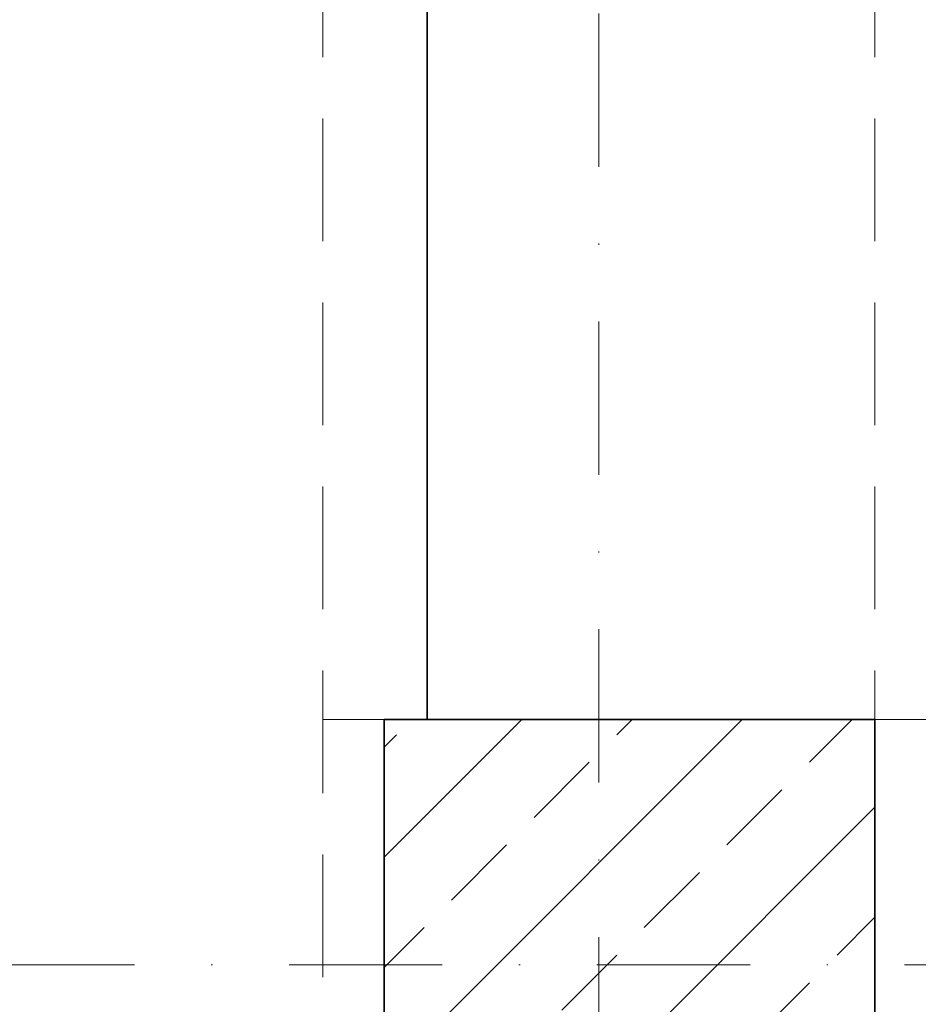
# Model space of a CAD drawing. Header units: millimetres. Extents: x -96593 to 66336, y -23969 to 7139.
# Tile 221 of 256: x -75929 to -75856, y -5456 to -5376. Entities that reach past the tile are written whole.
import ezdxf

# ---------------------------------------------------------------- set-up
doc = ezdxf.new("R2010")
doc.units = ezdxf.units.MM
doc.linetypes.add('DASHDOT', pattern=[1, 0.5, -0.25, 0, -0.25])
doc.linetypes.add('DASHED', pattern=[0.75, 0.5, -0.25])
for name, color, linetype, lineweight in [('mm_punktwstawienia', 1, 'Continuous', 50), ('PG_KONSTRUKCJA', 5, 'Continuous', 35), ('PG_OSIE', 1, 'DASHDOT', 18), ('PG_PODCIĄGI', 1, 'DASHED', 18), ('PG_SZRAF', 1, 'Continuous', 18), ('PG_ŚCIANY_SŁUPY', 4, 'Continuous', 35)]:
    doc.layers.add(name, color=color, linetype=linetype, lineweight=lineweight)

# ---------------------------------------------------------------- blocks, each defined once
blk = doc.blocks.new('A$C243F7E6F')
at = {"layer": 'PG_SZRAF'}
h = blk.add_hatch(dxfattribs=at)
h.set_pattern_fill('ANSI33', color=256, scale=2)
h.set_pattern_definition([(45, (-6891.598, -2675.306), (-8.980256, 8.980256), []), (45, (-6882.618, -2675.306), (-8.980256, 8.980256), [6.35, -3.175])])
h.paths.add_polyline_path([(0, 0), (40, 0), (40, -40), (0, -40)])
at = {"layer": 'PG_KONSTRUKCJA'}
blk.add_lwpolyline([(0, 0), (40, 0), (40, -40), (0, -40), (0, 0)], dxfattribs=at)
blk = doc.blocks.new('A$C2E197AD3')
at = {"layer": 'PG_OSIE', "color": 252, "ltscale": 25}
for points in [[(947.343, 3165.556), (947.343, 314.744)], [(696.174, 1707.5), (2976.416, 1707.5)]]:
    blk.add_lwpolyline(points, dxfattribs=at)
at = {"layer": 'PG_PODCIĄGI', "color": 252, "ltscale": 20}
for points in [[(924.843, 2946.5), (924.843, 472.5)], [(969.843, 2946.5), (969.843, 472.5)], [(924.843, 1727.5), (2778.843, 1727.5)]]:
    blk.add_lwpolyline(points, dxfattribs=at)
at = {"layer": 'PG_ŚCIANY_SŁUPY', "color": 252}
blk.add_lwpolyline([(904.843, 1907.5), (911.343, 1907.5), (933.343, 1907.5), (933.343, 1727.5), (969.843, 1727.5), (969.843, 1687.5), (933.343, 1687.5), (933.343, 1522.5), (908.093, 1522.5)], dxfattribs=at)
at = {"layer": 'PG_KONSTRUKCJA', "color": 252}
blk.add_blockref('A$C243F7E6F', (929.843, 1727.5), dxfattribs=at)

msp = doc.modelspace()

# ---------------------------------------------------------------- block references
at = {"layer": 'mm_punktwstawienia', "lineweight": 60}
msp.add_blockref('A$C2E197AD3', (-76828.964, -7160.741), dxfattribs=at)

doc.saveas('drawing.dxf')
